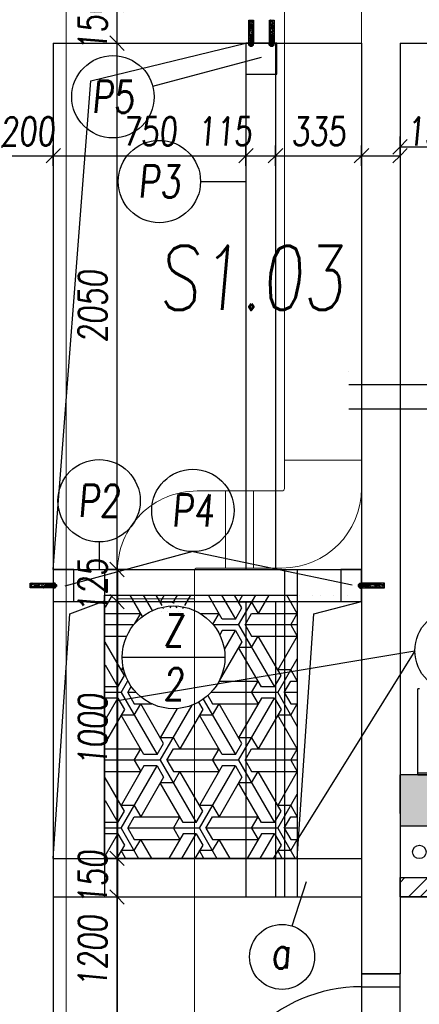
# Model space of a CAD drawing. Header units: millimetres. Extents: x 171 to 266814, y 44 to 350448.
# Tile 17 of 105: x 16277 to 17832, y 15440 to 19275. Entities that reach past the tile are written whole.
import ezdxf

# ---------------------------------------------------------------- set-up
doc = ezdxf.new("R2010")
doc.units = ezdxf.units.MM
doc.header["$LTSCALE"] = 100
for name, pattern in [('ACAD_ISO12W100', [22, 12, -3, 0.5, -3, 0.5, -3]), ('ACDINTGL', [3, 2, -1]), ('DASHED', [0.75, 0.5, -0.25]), ('ČERCHOVANÁ', [25.4, 12.7, -6.35, 0, -6.35])]:
    doc.linetypes.add(name, pattern=pattern)
doc.layers.add('DVERE', color=7, linetype='Continuous', true_color=0xf00000)
doc.layers.add('E_ŽLABY', color=40, linetype='Continuous', lineweight=15)
doc.layers.add('NAD', color=4, linetype='ACAD_ISO12W100', lineweight=13)
for name, color, linetype in [('KOTY 50', 7, 'Continuous'), ('KOTY-DVERE', 8, 'Continuous'), ('NOVA', 240, 'Continuous'), ('NOVÁ TENKÁ', 240, 'Continuous'), ('POPIS2', 2, 'Continuous'), ('SRAFA_NOVA', 10, 'Continuous'), ('TENKA', 253, 'Continuous'), ('TEXT_35', 2, 'Continuous'), ('ŠRAFA', 253, 'Continuous'), ('ŽB', 3, 'Continuous')]:
    doc.layers.add(name, color=color, linetype=linetype)
doc.styles.add('CP_ATTR', font='ROMANS.SHX')
doc.styles.add('CS-ROMANS', font='romans.shx', dxfattribs={"width": 0.75, "oblique": 5})
doc.dimstyles.new('A_KÓTA_50', dxfattribs={"dimtxt": 110, "dimasz": 2, "dimexe": 100, "dimexo": 1500, "dimgap": 40, "dimtad": 1, "dimrnd": 1, "dimdsep": 46, "dimtxsty": 'CS-ROMANS', "dimblk": 'KOT_CARA20', "dimcen": 45, "dimse1": 1, "dimse2": 1, "dimclrd": 256, "dimclre": 256, "dimclrt": 256, "dimadec": 0, "dimazin": 0, "dimtfac": 1, "dimtix": 1, "dimtmove": 2, "dimatfit": 3, "dimldrblk": 'OBLIQUE', "dimfxl": 100, "dimtolj": 1, "dimarcsym": 0})

# ---------------------------------------------------------------- blocks, each defined once
blk = doc.blocks.new('OCELOVÁ KOTVA')
for p, q in [((-9.4, 7.1), (-9.4, 0.6)), ((9.4, 0.6), (-9.4, 0.6)), ((-7, 8.6), (-8.7, 7.7)), ((8.7, 0), (-8.7, 0)), ((6.7, 8.7), (-6.7, 8.7)), ((-5, 8.7), (-4, 9)), ((-4, 8), (-5, 8.7)), ((-5, 8.7), (5, 6.9)), ((-5, 5.3), (-4, 5.6)), ((-5, 5.3), (5, 3.5)), ((-4, 4.6), (-5, 5.3)), ((-5, 1.9), (-4, 2.2)), ((-5, 1.9), (5, 0.1)), ((-4, 1.2), (-5, 1.9)), ((-4.7, 7.1), (-4.7, 0.6)), ((-4, 11.4), (-2.8, 12.5)), ((-4, 9), (-4, 11.4)), ((-4, 11.4), (4, 11.4)), ((-4, 9), (4, 7.6)), ((-4, 8), (4, 6.6)), ((-4, 5.6), (-4, 8)), ((-4, 5.6), (4, 4.2)), ((-4, 2.2), (-4, 4.6)), ((-4, 4.6), (4, 3.2)), ((-4, 2.2), (4, 0.8)), ((-4, -1.2), (-4, 1.2)), ((-4, 1.2), (4, -0.2)), ((-2.8, 12.5), (2.9, 12.5)), ((4, 11.4), (2.9, 12.5)), ((4, 7.6), (4, 11.4)), ((5, 6.9), (4, 7.6)), ((4, 6.6), (5, 6.9)), ((4, 4.2), (4, 6.6)), ((5, 3.5), (4, 4.2)), ((4, 3.2), (5, 3.5)), ((4, 0.8), (4, 3.2)), ((5, 0.1), (4, 0.8)), ((4, -0.2), (5, 0.1)), ((4.7, 7.1), (4.7, 0.6)), ((7.1, 8.6), (8.7, 7.6)), ((9.4, 7.1), (9.4, 0.6)), ((-5, -1.5), (-4, -1.2)), ((-5, -1.5), (5, -3.3)), ((-4, -2.2), (-5, -1.5)), ((-5, -4.9), (-4, -4.6)), ((-5, -4.9), (5, -6.7)), ((-4, -5.6), (-5, -4.9)), ((-5, -8.3), (-4, -8)), ((-4, -9), (-5, -8.3)), ((-5, -8.3), (5, -10.1)), ((-5, -11.7), (-4, -11.4)), ((-4, -12.4), (-5, -11.7)), ((-5, -11.7), (5, -13.5)), ((-5, -15.1), (-4, -14.8)), ((-4, -15.8), (-5, -15.1)), ((-5, -15.1), (5, -16.9)), ((-5, -18.5), (-4, -18.2)), ((-4, -19.2), (-5, -18.5)), ((-5, -18.5), (5, -20.3)), ((-5, -21.9), (-4, -21.6)), ((-4, -22.6), (-5, -21.9)), ((-5, -21.9), (5, -23.7)), ((-5, -25.3), (-4, -25)), ((-4, -26), (-5, -25.3)), ((-5, -25.3), (5, -27.1)), ((-5, -28.4), (5, -28.4)), ((-5, -28.4), (-5, -55.9)), ((-4, -1.2), (4, -2.6)), ((-4, -4.6), (-4, -2.2)), ((-4, -2.2), (4, -3.6)), ((-4, -4.6), (4, -6)), ((-4, -8), (-4, -5.6)), ((-4, -5.6), (4, -7)), ((-4, -8), (4, -9.4)), ((-4, -9), (4, -10.4)), ((-4, -11.4), (-4, -9)), ((-4, -11.4), (4, -12.8)), ((-4, -12.4), (4, -13.8)), ((-4, -14.8), (-4, -12.4)), ((-4, -14.8), (4, -16.2)), ((-4, -15.8), (4, -17.2)), ((-4, -18.2), (-4, -15.8)), ((-4, -18.2), (4, -19.6)), ((-4, -19.2), (4, -20.6)), ((-4, -21.6), (-4, -19.2)), ((-4, -21.6), (4, -23)), ((-4, -22.6), (4, -24)), ((-4, -25), (-4, -22.6)), ((-4, -25), (4, -26.4)), ((-4, -26), (4, -27.4)), ((-4, -28.4), (-4, -26)), ((4, -2.6), (4, -0.2)), ((5, -3.3), (4, -2.6)), ((4, -3.6), (5, -3.3)), ((4, -6), (4, -3.6)), ((5, -6.7), (4, -6)), ((4, -7), (5, -6.7)), ((4, -9.4), (4, -7)), ((5, -10.1), (4, -9.4)), ((4, -10.4), (5, -10.1)), ((4, -12.8), (4, -10.4)), ((5, -13.5), (4, -12.8)), ((4, -13.8), (5, -13.5)), ((4, -16.2), (4, -13.8)), ((5, -16.9), (4, -16.2)), ((4, -17.2), (5, -16.9)), ((4, -19.6), (4, -17.2)), ((5, -20.3), (4, -19.6)), ((4, -20.6), (5, -20.3)), ((4, -23), (4, -20.6)), ((5, -23.7), (4, -23)), ((4, -24), (5, -23.7)), ((4, -26.4), (4, -24)), ((5, -27.1), (4, -26.4)), ((4, -27.4), (5, -27.1)), ((4, -28.4), (4, -27.4)), ((5, -28.4), (5, -55.9)), ((-5, -56.9), (-5.5, -71.7)), ((-5.5, -71.7), (-1.5, -71.7)), ((-4, -56.9), (-5, -55.9)), ((-5, -55.9), (5, -55.9)), ((-4, -56.9), (-5, -56.9)), ((-4.5, -71.7), (-5, -86.5)), ((-4, -56.9), (4, -56.9)), ((-0.5, -70.7), (-1.5, -71.7)), ((-0.5, -70.7), (-0.5, -56.9)), ((0.5, -70.7), (0.5, -56.9)), ((0.5, -70.7), (1.5, -71.7)), ((1.5, -71.7), (5.5, -71.7)), ((4, -56.9), (5, -55.9)), ((4, -56.9), (5, -56.9)), ((4.5, -71.7), (5, -86.5)), ((5, -56.9), (5.5, -71.7)), ((-4, -87.5), (-5, -86.5)), ((-5, -86.5), (5, -86.5)), ((-4, -87.5), (4, -87.5)), ((4, -87.5), (5, -86.5))]:
    blk.add_line(p, q)
for centre, major_axis, start_param, end_param in [((-7, 4.9), (2.29, 2.29), 6.262021, 7.875146), ((-8.7, 0.6), (0.441, 0.441), 2.356194, 3.926991), ((-6.7, 8.1), (-0.441, 0.441), -0.785398, -0.248335), ((0, -3.3), (8.08, 8.08), 0.363291, 1.207505), ((7, 4.9), (-2.29, 2.29), 4.691224, 6.30435), ((6.7, 8.1), (0.441, 0.441), 0.237575, 0.785398), ((6.8, 8.1), (-0.441, 0.441), -1.030377, -0.785398), ((8.7, 0.6), (0.441, 0.441), 3.926991, 5.497787)]:
    blk.add_ellipse(centre, major_axis=major_axis, ratio=1, start_param=start_param, end_param=end_param)
blk = doc.blocks.new('CHEMICKÁ KOTVA ŠROUB')
h = blk.add_hatch()
h.set_pattern_fill('AR-CONC', color=9, style=0)
h.set_pattern_definition([(50, (98541.3084, -65870.697), (7.17260183, -0.62752135), [0.75, -8.25]), (355, (98541.3084, -65870.697), (-1.38751334, 7.52192134), [0.6, -6.6]), (100.4514, (98541.906, -65870.7494), (5.7850938, 6.89439542), [0.6374019, -7.0114211]), (46.1842, (98541.308, -65868.697), (10.6724105, -1.65519014), [1.125, -12.375]), (96.6356, (98542.198, -65868.835), (9.3466271, 9.7411787), [0.9561029, -10.51713]), (351.1842, (98541.308, -65868.697), (9.3466195, 9.741186), [0.9, -9.9]), (21, (98542.3084, -65869.197), (5.96907052, -4.0261889), [0.75, -8.25]), (326, (98542.3084, -65869.197), (2.4331533, 7.25150045), [0.6, -6.6]), (71.4514, (98542.806, -65869.5326), (8.4022263, 3.22530497), [0.6374019, -7.0114211]), (37.5, (98541.3084, -65870.697), (0.121598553, 3.32893854), [0, -6.52, 0, -6.7, 0, -6.625]), (7.5, (98541.3084, -65870.697), (2.63069537, 3.94411712), [0, -3.82, 0, -6.37, 0, -2.525]), (327.5, (98539.0784, -65870.697), (5.33822436, -0.22554872), [0, -2.5, 0, -7.8, 0, -10.35]), (317.5, (98538.0784, -65870.697), (5.8318617, 1.00104982), [0, -3.25, 0, -5.18, 0, -7.35])])
h.paths.add_polyline_path([(-9, -10), (9, -10), (9, -99.4), (-9, -99.4)])
at = {"color": 9}
blk.add_lwpolyline([(-9, -10), (9, -10), (9, -99.4), (-9, -99.4)], close=True, dxfattribs=at)
at = {"layer": 'TENKA', "color": 0}
blk.add_blockref('OCELOVÁ KOTVA', (0, -10), dxfattribs=at)
blk = doc.blocks.new('ev výtah')
at = {"layer": 'NOVÁ TENKÁ'}
for p, q in [((29915.4, 10892.4), (29915.4, 13392.4)), ((30010.4, 10892.4), (30010.4, 13392.4)), ((30060.4, 13392.4), (30060.4, 13392.4)), ((28490.4, 13192.4), (28490.4, 13192.4)), ((28490.4, 13123.4), (28490.4, 12928.4)), ((28490.4, 13123.4), (28498.4, 13123.4)), ((28498.4, 13123.4), (28498.4, 13039.4)), ((28498.4, 13123.4), (28825.4, 13123.4)), ((28498.4, 13123.4), (28498.4, 12983.4)), ((28825.4, 13117.4), (28825.4, 13123.4))]:
    blk.add_line(p, q, dxfattribs=at)
blk = doc.blocks.new('KOT_CARA20')
for p, q in [((0, 20), (0, -20)), ((0, 0), (-14.1, -14.1)), ((0, 0), (14.1, 14.1))]:
    blk.add_line(p, q)
blk = doc.blocks.new('*D132')
at = {"layer": 'Defpoints', "color": 0, "transparency": 16777216}
for p in [(16207.6, 15562.3), (16407.6, 15374.9), (16407.6, 15121.6)]:
    blk.add_point(p, dxfattribs=at)
at = {"layer": 'KOTY 50', "lineweight": -2, "ltscale": 5, "transparency": 16777216}
blk.add_line((16209.6, 15121.6), (16405.6, 15121.6), dxfattribs=at)
at = {"layer": 'KOTY 50', "lineweight": -2, "transparency": 16777216, "xscale": 2, "yscale": 2, "zscale": 2, "rotation": 180}
blk.add_blockref('KOT_CARA20', (16207.6, 15121.6), dxfattribs=at)
at = {"layer": 'KOTY 50', "lineweight": -2, "transparency": 16777216, "xscale": 2, "yscale": 2, "zscale": 2}
blk.add_blockref('KOT_CARA20', (16407.6, 15121.6), dxfattribs=at)
at = {"layer": 'KOTY 50', "transparency": 16777216, "insert": (16064.4, 15216.6), "char_height": 110, "attachment_point": 5, "style": 'CS-ROMANS'}
blk.add_mtext('\\A1;200', dxfattribs=at)
blk = doc.blocks.new('_OBLIQUE')
at = {"color": 0, "linetype": 'ByBlock', "ltscale": 15}
blk.add_line((-0.5, -0.5), (0.5, 0.5), dxfattribs=at)
blk = doc.blocks.new('*D154')
at = {"layer": 'Defpoints', "color": 0, "transparency": 16777216}
for p in [(16207.6, 18988.9), (16407.6, 19003.6), (16407.6, 18744.7)]:
    blk.add_point(p, dxfattribs=at)
at = {"layer": 'KOTY 50', "lineweight": -2, "ltscale": 5, "transparency": 16777216}
for p, q in [((16205.6, 18744.7), (16203.6, 18744.7)), ((16207.6, 18744.7), (16407.6, 18744.7)), ((16409.6, 18744.7), (16411.6, 18744.7))]:
    blk.add_line(p, q, dxfattribs=at)
at = {"layer": 'KOTY 50', "lineweight": -2, "transparency": 16777216, "xscale": 2, "yscale": 2, "zscale": 2}
blk.add_blockref('KOT_CARA20', (16207.6, 18744.7), dxfattribs=at)
at = {"layer": 'KOTY 50', "lineweight": -2, "transparency": 16777216, "xscale": 2, "yscale": 2, "zscale": 2, "rotation": 180}
blk.add_blockref('KOT_CARA20', (16407.6, 18744.7), dxfattribs=at)
at = {"layer": 'KOTY 50', "transparency": 16777216, "insert": (16307.6, 18839.7), "char_height": 110, "attachment_point": 5, "style": 'CS-ROMANS'}
blk.add_mtext('\\A1;200', dxfattribs=at)
blk = doc.blocks.new('*D155')
at = {"layer": 'Defpoints', "color": 0, "transparency": 16777216}
for p in [(16407.6, 19003.6), (17157.6, 18744.7), (17157.6, 18663.4)]:
    blk.add_point(p, dxfattribs=at)
at = {"layer": 'KOTY 50', "lineweight": -2, "ltscale": 5, "transparency": 16777216}
blk.add_line((16409.6, 18744.7), (17155.6, 18744.7), dxfattribs=at)
at = {"layer": 'KOTY 50', "lineweight": -2, "transparency": 16777216, "xscale": 2, "yscale": 2, "zscale": 2, "rotation": 180}
blk.add_blockref('KOT_CARA20', (16407.6, 18744.7), dxfattribs=at)
at = {"layer": 'KOTY 50', "lineweight": -2, "transparency": 16777216, "xscale": 2, "yscale": 2, "zscale": 2}
blk.add_blockref('KOT_CARA20', (17157.6, 18744.7), dxfattribs=at)
at = {"layer": 'KOTY 50', "transparency": 16777216, "insert": (16782.6, 18839.7), "char_height": 110, "attachment_point": 5, "style": 'CS-ROMANS'}
blk.add_mtext('\\A1;750', dxfattribs=at)
blk = doc.blocks.new('*D156')
at = {"layer": 'Defpoints', "color": 0, "transparency": 16777216}
for p in [(17272.6, 18744.7), (17157.6, 18663.4), (17272.6, 18663.4)]:
    blk.add_point(p, dxfattribs=at)
at = {"layer": 'KOTY 50', "lineweight": -2, "ltscale": 5, "transparency": 16777216}
blk.add_line((17159.6, 18744.7), (17270.6, 18744.7), dxfattribs=at)
at = {"layer": 'KOTY 50', "lineweight": -2, "transparency": 16777216, "xscale": 2, "yscale": 2, "zscale": 2, "rotation": 180}
blk.add_blockref('KOT_CARA20', (17157.6, 18744.7), dxfattribs=at)
at = {"layer": 'KOTY 50', "lineweight": -2, "transparency": 16777216, "xscale": 2, "yscale": 2, "zscale": 2}
blk.add_blockref('KOT_CARA20', (17272.6, 18744.7), dxfattribs=at)
at = {"layer": 'KOTY 50', "transparency": 16777216, "insert": (17073.9, 18839.7), "char_height": 110, "attachment_point": 5, "style": 'CS-ROMANS'}
blk.add_mtext('\\A1;115', dxfattribs=at)
blk = doc.blocks.new('*D157')
at = {"layer": 'Defpoints', "color": 0, "transparency": 16777216}
for p in [(17607.6, 18744.7), (17272.6, 18663.4), (17607.6, 18663.4)]:
    blk.add_point(p, dxfattribs=at)
at = {"layer": 'KOTY 50', "lineweight": -2, "ltscale": 5, "transparency": 16777216}
blk.add_line((17274.6, 18744.7), (17605.6, 18744.7), dxfattribs=at)
at = {"layer": 'KOTY 50', "lineweight": -2, "transparency": 16777216, "xscale": 2, "yscale": 2, "zscale": 2, "rotation": 180}
blk.add_blockref('KOT_CARA20', (17272.6, 18744.7), dxfattribs=at)
at = {"layer": 'KOTY 50', "lineweight": -2, "transparency": 16777216, "xscale": 2, "yscale": 2, "zscale": 2}
blk.add_blockref('KOT_CARA20', (17607.6, 18744.7), dxfattribs=at)
at = {"layer": 'KOTY 50', "transparency": 16777216, "insert": (17440.1, 18839.7), "char_height": 110, "attachment_point": 5, "style": 'CS-ROMANS'}
blk.add_mtext('\\A1;335', dxfattribs=at)
blk = doc.blocks.new('*D158')
at = {"layer": 'Defpoints', "color": 0, "transparency": 16777216}
for p in [(17757.6, 18744.7), (17607.6, 18663.4), (17757.6, 18649)]:
    blk.add_point(p, dxfattribs=at)
at = {"layer": 'KOTY 50', "lineweight": -2, "ltscale": 5, "transparency": 16777216}
blk.add_line((17609.6, 18744.7), (17755.6, 18744.7), dxfattribs=at)
at = {"layer": 'KOTY 50', "lineweight": -2, "transparency": 16777216, "xscale": 2, "yscale": 2, "zscale": 2, "rotation": 180}
blk.add_blockref('KOT_CARA20', (17607.6, 18744.7), dxfattribs=at)
at = {"layer": 'KOTY 50', "lineweight": -2, "transparency": 16777216, "xscale": 2, "yscale": 2, "zscale": 2}
blk.add_blockref('KOT_CARA20', (17757.6, 18744.7), dxfattribs=at)
at = {"layer": 'KOTY 50', "transparency": 16777216, "insert": (17887.8, 18839.7), "char_height": 110, "attachment_point": 5, "style": 'CS-ROMANS'}
blk.add_mtext('\\A1;150', dxfattribs=at)
blk = doc.blocks.new('*D159')
at = {"layer": 'Defpoints', "color": 0, "transparency": 16777216}
for p in [(20000.1, 18779.2), (20000.1, 18697.9), (17757.6, 18649)]:
    blk.add_point(p, dxfattribs=at)
at = {"layer": 'KOTY 50', "lineweight": -2, "ltscale": 5, "transparency": 16777216}
blk.add_line((17759.6, 18779.2), (19998.1, 18779.2), dxfattribs=at)
at = {"layer": 'KOTY 50', "lineweight": -2, "transparency": 16777216, "xscale": 2, "yscale": 2, "zscale": 2, "rotation": 180}
blk.add_blockref('KOT_CARA20', (17757.6, 18779.2), dxfattribs=at)
at = {"layer": 'KOTY 50', "lineweight": -2, "transparency": 16777216, "xscale": 2, "yscale": 2, "zscale": 2}
blk.add_blockref('KOT_CARA20', (20000.1, 18779.2), dxfattribs=at)
at = {"layer": 'KOTY 50', "transparency": 16777216, "insert": (18878.8, 18874.2), "char_height": 110, "attachment_point": 5, "style": 'CS-ROMANS'}
blk.add_mtext('\\A1;2243', dxfattribs=at)
blk = doc.blocks.new('*D301')
at = {"layer": 'Defpoints', "color": 0, "transparency": 16777216}
for p in [(16656, 15857.9), (16786.5, 15857.9), (16768.3, 14657.9)]:
    blk.add_point(p, dxfattribs=at)
at = {"layer": 'KOTY 50', "lineweight": -2, "ltscale": 5, "transparency": 16777216}
blk.add_line((16656, 14659.9), (16656, 15855.9), dxfattribs=at)
at = {"layer": 'KOTY 50', "lineweight": -2, "transparency": 16777216, "xscale": 2, "yscale": 2, "zscale": 2}
for p, rotation in [((16656, 15857.9), 90), ((16656, 14657.9), 270)]:
    blk.add_blockref('KOT_CARA20', p, dxfattribs=dict(at, rotation=rotation))
at = {"layer": 'KOTY 50', "transparency": 16777216, "insert": (16561, 15645.5), "char_height": 110, "attachment_point": 5, "rotation": 90, "style": 'CS-ROMANS'}
blk.add_mtext('\\A1;1200', dxfattribs=at)
blk = doc.blocks.new('*D302')
at = {"layer": 'Defpoints', "color": 0, "transparency": 16777216}
for p in [(16656, 16007.9), (16807.6, 16007.9), (16786.5, 15857.9)]:
    blk.add_point(p, dxfattribs=at)
at = {"layer": 'KOTY 50', "lineweight": -2, "ltscale": 5, "transparency": 16777216}
for p, q in [((16656, 16009.9), (16656, 16011.9)), ((16656, 15857.9), (16656, 16007.9)), ((16656, 15855.9), (16656, 15853.9))]:
    blk.add_line(p, q, dxfattribs=at)
at = {"layer": 'KOTY 50', "lineweight": -2, "transparency": 16777216, "xscale": 2, "yscale": 2, "zscale": 2}
for p, rotation in [((16656, 16007.9), 270), ((16656, 15857.9), 90)]:
    blk.add_blockref('KOT_CARA20', p, dxfattribs=dict(at, rotation=rotation))
at = {"layer": 'KOTY 50', "transparency": 16777216, "insert": (16561, 15932.9), "char_height": 110, "attachment_point": 5, "rotation": 90, "style": 'CS-ROMANS'}
blk.add_mtext('\\A1;150', dxfattribs=at)
blk = doc.blocks.new('*D303')
at = {"layer": 'Defpoints', "color": 0, "transparency": 16777216}
for p in [(16656, 17007.9), (16797.3, 17007.9), (16807.6, 16007.9)]:
    blk.add_point(p, dxfattribs=at)
at = {"layer": 'KOTY 50', "lineweight": -2, "ltscale": 5, "transparency": 16777216}
blk.add_line((16656, 16009.9), (16656, 17005.9), dxfattribs=at)
at = {"layer": 'KOTY 50', "lineweight": -2, "transparency": 16777216, "xscale": 2, "yscale": 2, "zscale": 2}
for p, rotation in [((16656, 17007.9), 90), ((16656, 16007.9), 270)]:
    blk.add_blockref('KOT_CARA20', p, dxfattribs=dict(at, rotation=rotation))
at = {"layer": 'KOTY 50', "transparency": 16777216, "insert": (16561, 16507.9), "char_height": 110, "attachment_point": 5, "rotation": 90, "style": 'CS-ROMANS'}
blk.add_mtext('\\A1;1000', dxfattribs=at)
blk = doc.blocks.new('*D304')
at = {"layer": 'Defpoints', "color": 0, "transparency": 16777216}
for p in [(16656, 17132.9), (16793.1, 17132.9), (16797.3, 17007.9)]:
    blk.add_point(p, dxfattribs=at)
at = {"layer": 'KOTY 50', "lineweight": -2, "ltscale": 5, "transparency": 16777216}
for p, q in [((16656, 17134.9), (16656, 17136.9)), ((16656, 17007.9), (16656, 17132.9)), ((16656, 17005.9), (16656, 17003.9))]:
    blk.add_line(p, q, dxfattribs=at)
at = {"layer": 'KOTY 50', "lineweight": -2, "transparency": 16777216, "xscale": 2, "yscale": 2, "zscale": 2}
for p, rotation in [((16656, 17132.9), 270), ((16656, 17007.9), 90)]:
    blk.add_blockref('KOT_CARA20', p, dxfattribs=dict(at, rotation=rotation))
at = {"layer": 'KOTY 50', "transparency": 16777216, "insert": (16561, 17070.4), "char_height": 110, "attachment_point": 5, "rotation": 90, "style": 'CS-ROMANS'}
blk.add_mtext('\\A1;125', dxfattribs=at)
blk = doc.blocks.new('*D305')
at = {"layer": 'Defpoints', "color": 0, "transparency": 16777216}
for p in [(16656, 19182.9), (16752.9, 19182.9), (16793.1, 17132.9)]:
    blk.add_point(p, dxfattribs=at)
at = {"layer": 'KOTY 50', "lineweight": -2, "ltscale": 5, "transparency": 16777216}
blk.add_line((16656, 17134.9), (16656, 19180.9), dxfattribs=at)
at = {"layer": 'KOTY 50', "lineweight": -2, "transparency": 16777216, "xscale": 2, "yscale": 2, "zscale": 2}
for p, rotation in [((16656, 19182.9), 90), ((16656, 17132.9), 270)]:
    blk.add_blockref('KOT_CARA20', p, dxfattribs=dict(at, rotation=rotation))
at = {"layer": 'KOTY 50', "transparency": 16777216, "insert": (16561, 18157.9), "char_height": 110, "attachment_point": 5, "rotation": 90, "style": 'CS-ROMANS'}
blk.add_mtext('\\A1;2050', dxfattribs=at)
blk = doc.blocks.new('*D306')
at = {"layer": 'Defpoints', "color": 0, "transparency": 16777216}
for p in [(16656, 19332.9), (16759.5, 19332.9), (16752.9, 19182.9)]:
    blk.add_point(p, dxfattribs=at)
at = {"layer": 'KOTY 50', "lineweight": -2, "ltscale": 5, "transparency": 16777216}
for p, q in [((16656, 19334.9), (16656, 19336.9)), ((16656, 19182.9), (16656, 19332.9)), ((16656, 19180.9), (16656, 19178.9))]:
    blk.add_line(p, q, dxfattribs=at)
at = {"layer": 'KOTY 50', "lineweight": -2, "transparency": 16777216, "xscale": 2, "yscale": 2, "zscale": 2}
for p, rotation in [((16656, 19332.9), 270), ((16656, 19182.9), 90)]:
    blk.add_blockref('KOT_CARA20', p, dxfattribs=dict(at, rotation=rotation))
at = {"layer": 'KOTY 50', "transparency": 16777216, "insert": (16561, 19257.9), "char_height": 110, "attachment_point": 5, "rotation": 90, "style": 'CS-ROMANS'}
blk.add_mtext('\\A1;150', dxfattribs=at)
blk = doc.blocks.new('*D318')
at = {"layer": 'Defpoints', "color": 0, "transparency": 16777216}
for p in [(17757.6, 15557.9), (18319.7, 15557.9), (17607.6, 14857.9)]:
    blk.add_point(p, dxfattribs=at)
at = {"layer": 'KOTY 50', "lineweight": -2, "ltscale": 5, "transparency": 16777216}
blk.add_line((18319.7, 14859.9), (18319.7, 15555.9), dxfattribs=at)
at = {"layer": 'KOTY 50', "lineweight": -2, "transparency": 16777216, "xscale": 2, "yscale": 2, "zscale": 2}
for p, rotation in [((18319.7, 15557.9), 90), ((18319.7, 14857.9), 270)]:
    blk.add_blockref('KOT_CARA20', p, dxfattribs=dict(at, rotation=rotation))
at = {"layer": 'KOTY 50', "transparency": 16777216, "char_height": 110, "attachment_point": 5, "rotation": 90, "style": 'CS-ROMANS'}
for s, insert in [('\\A1;2200', (18414.7, 15207.9)), ('\\A1;700', (18224.7, 15207.9))]:
    blk.add_mtext(s, dxfattribs=dict(at, insert=insert))
blk = doc.blocks.new('*D319')
at = {"layer": 'Defpoints', "color": 0, "transparency": 16777216}
for p in [(18082.6, 16182.9), (18319.7, 16182.9), (17757.6, 15557.9)]:
    blk.add_point(p, dxfattribs=at)
at = {"layer": 'KOTY 50', "lineweight": -2, "ltscale": 5, "transparency": 16777216}
blk.add_line((18319.7, 15559.9), (18319.7, 16180.9), dxfattribs=at)
at = {"layer": 'KOTY 50', "lineweight": -2, "transparency": 16777216, "xscale": 2, "yscale": 2, "zscale": 2}
for p, rotation in [((18319.7, 16182.9), 90), ((18319.7, 15557.9), 270)]:
    blk.add_blockref('KOT_CARA20', p, dxfattribs=dict(at, rotation=rotation))
at = {"layer": 'KOTY 50', "transparency": 16777216, "insert": (18224.7, 15870.4), "char_height": 110, "attachment_point": 5, "rotation": 90, "style": 'CS-ROMANS'}
blk.add_mtext('\\A1;625', dxfattribs=at)
blk = doc.blocks.new('*U445')
for p, q in [((120, 160), (120, 270)), ((120, 270), (420, 270)), ((420, 270), (420, 160)), ((0, -150), (0, 150)), ((0, 150), (110, 150)), ((110, -150), (0, -150))]:
    blk.add_line(p, q)
for radius in [310, 10]:
    blk.add_arc((110, 160), radius, 270, 0)
at = {"style": 'CP_ATTR', "flags": 9}
for tag in ['NAME', 'PRODUCER', 'PRODUCT-TYPE', 'ARTICLE', 'FLOW', 'NUMBER', 'SYSTEM', 'FORM', 'SIZE', 'OTHER']:
    blk.add_attdef(tag, (0, 0), '', height=0.0001, dxfattribs=at)
blk = doc.blocks.new('*U446')
for p, q in [((120, 160), (120, 270)), ((120, 270), (420, 270)), ((420, 270), (420, 160)), ((0, -150), (0, 150)), ((0, 150), (110, 150)), ((110, -150), (0, -150))]:
    blk.add_line(p, q)
for radius in [310, 10]:
    blk.add_arc((110, 160), radius, 270, 0)
at = {"style": 'CP_ATTR', "flags": 9}
for tag in ['NAME', 'PRODUCER', 'PRODUCT-TYPE', 'ARTICLE', 'FLOW', 'NUMBER', 'SYSTEM', 'FORM', 'SIZE', 'OTHER']:
    blk.add_attdef(tag, (0, 0), '', height=0.0001, dxfattribs=at)
blk = doc.blocks.new('*U449')
for p, q in [((0, 150), (3906.1, 150)), ((3906.1, 150), (3906.1, -150)), ((3906.1, -150), (0, -150))]:
    blk.add_line(p, q)
at = {"style": 'CP_ATTR', "flags": 9}
for tag in ['NAME', 'PRODUCER', 'PRODUCT-TYPE', 'ARTICLE', 'FLOW', 'NUMBER', 'SYSTEM', 'FORM', 'SIZE', 'OTHER']:
    blk.add_attdef(tag, (0, 0), '', height=0.0001, dxfattribs=at)
blk = doc.blocks.new('*U450')
for p, q in [((0, -150), (0, 150)), ((0, 150), (110, 150)), ((110, 150), (110, -150)), ((110, -150), (0, -150))]:
    blk.add_line(p, q)
at = {"style": 'CP_ATTR', "flags": 9}
for tag in ['NAME', 'PRODUCER', 'PRODUCT-TYPE', 'ARTICLE', 'FLOW', 'NUMBER', 'SYSTEM', 'FORM', 'SIZE', 'OTHER']:
    blk.add_attdef(tag, (0, 0), '', height=0.0001, dxfattribs=at)
blk = doc.blocks.new('*U452')
for p, q in [((0, -150), (0, 150)), ((0, 150), (2561, 150)), ((2561, 150), (2561, -150)), ((2561, -150), (0, -150))]:
    blk.add_line(p, q)
at = {"style": 'CP_ATTR', "flags": 9}
for tag in ['NAME', 'PRODUCER', 'PRODUCT-TYPE', 'ARTICLE', 'FLOW', 'NUMBER', 'SYSTEM', 'FORM', 'SIZE', 'OTHER']:
    blk.add_attdef(tag, (0, 0), '', height=0.0001, dxfattribs=at)

msp = doc.modelspace()

# ---------------------------------------------------------------- hatches: boundary and pattern name
at = {"layer": 'SRAFA_NOVA'}
h = msp.add_hatch(color=253, dxfattribs=at)
h.dxf.hatch_style = 1
h.paths.add_polyline_path([(19857.606, 16332.869), (17757.606, 16332.869), (17757.606, 16132.91), (19857.606, 16132.91)])
at = {"layer": 'ŠRAFA'}
h = msp.add_hatch(dxfattribs=at)
h.set_pattern_fill('ESCHER', color=253, scale=10)
h.set_pattern_definition([(60, (-294224.35, -112688.84), (-304.8, -7e-08), [279.4, -25.4]), (180, (-294224.35, -112688.84), (152.4, -263.96454), [279.4, -25.4]), (-60, (-294224.35, -112688.84), (304.8, -7e-08), [279.4, -25.4]), (60, (-294198.95, -112688.84), (-304.8, -7e-08), [50.8, -254]), (-60, (-294198.95, -112688.84), (304.8, -7e-08), [50.8, -254]), (60, (-294237.05, -112666.85), (-304.8, -7e-08), [50.8, -254]), (180, (-294237.05, -112666.85), (152.4, -263.96454), [50.8, -254]), (-60, (-294237.05, -112710.84), (304.8, -7e-08), [50.8, -254]), (180, (-294237.05, -112710.84), (152.4, -263.96454), [50.8, -254]), (60, (-294325.95, -112688.84), (-304.8, -7e-08), [50.8, -254]), (-60, (-294325.95, -112688.84), (304.8, -7e-08), [50.8, -254]), (60, (-294173.55, -112776.83), (-304.8, -7e-08), [50.8, -254]), (180, (-294173.55, -112776.83), (152.4, -263.96454), [50.8, -254]), (-60, (-294173.55, -112600.86), (304.8, -7e-08), [50.8, -254]), (180, (-294173.55, -112600.86), (152.4, -263.96454), [50.8, -254]), (0, (-294173.55, -112644.85), (-152.4, 263.96454), [177.8, -127]), (0, (-294173.55, -112732.84), (-152.4, 263.96454), [177.8, -127]), (120, (-294211.65, -112622.85), (-304.8, 7e-08), [177.8, -127]), (120, (-294287.85, -112666.85), (-304.8, 7e-08), [177.8, -127]), (-120, (-294287.85, -112710.84), (152.4, -263.96454), [177.8, -127]), (-120, (-294211.65, -112754.83), (152.4, -263.96454), [177.8, -127])])
edge = h.paths.add_edge_path(flags=16)
edge.add_arc((16870.922, 16784.13), 6.872, 0, 360)
edge = h.paths.add_edge_path(flags=16)
edge.add_arc((16870.922, 16784.13), 200, 66.382731, 111.240647)
edge.add_arc((16873.293, 16898.432), 103.92, 41.564172, 136.059206, ccw=False)
edge = h.paths.add_edge_path()
edge.add_arc((16875.87, 16791.06), 200, 0, 360)
h.paths.add_polyline_path([(17357.556, 16007.912), (17357.556, 17032.91), (17607.556, 17032.91), (17607.556, 17032.912), (16609.532, 17033.2), (16609.532, 16008.2)])
at = {"layer": 'ŠRAFA', "ltscale": 300}
h = msp.add_hatch(dxfattribs=at)
h.set_pattern_fill('ANSI32', color=253, scale=10)
h.set_pattern_definition([(45, (-195303.44, -167197.35), (-67.35192, 67.35192), []), (45, (-195258.54, -167197.35), (-67.35192, 67.35192), [])])
h.paths.add_polyline_path([(18082.556, 16132.91), (18007.556, 16132.91), (18007.556, 15932.91), (17757.557, 15932.91), (17757.557, 15857.91), (18082.556, 15857.91)])

# ---------------------------------------------------------------- linework, layer by layer
at = {"layer": 'DVERE', "color": 253}
msp.add_line((17607.556, 15557.91), (17757.556, 15557.91), dxfattribs=at)
msp.add_line((17607.556, 15557.91), (17757.556, 15557.91), dxfattribs=at)
for points in [[(17607.556, 15557.91), (17757.557, 15557.91)], [(17607.556, 15507.91), (17757.557, 15507.91)]]:
    msp.add_lwpolyline(points, dxfattribs=at)
msp.add_lwpolyline([(17607.557, 14857.908), (17757.557, 14857.908), (17757.556, 15557.91), (17607.556, 15557.91)], close=True, dxfattribs=at)
msp.add_arc((17607.557, 14907.908), 600, 90, 180, dxfattribs=at)
at = {"layer": 'KOTY-DVERE', "color": 253}
for p, q in [((16794.591, 19015.665), (17217.725, 19128.946)), ((16980.875, 18644.283), (17157.556, 18644.283)), ((16585.816, 17240.607), (16585.816, 17132.91)), ((16951.061, 17202.877), (16452.256, 17067.599)), ((16951.061, 17202.877), (17570.742, 17073.836)), ((16675.87, 16791.06), (17075.87, 16791.06))]:
    msp.add_line(p, q, dxfattribs=at)
at = {"layer": 'KOTY-DVERE', "color": 253, "ltscale": 5}
for p, q in [((16657.553, 16623.358), (17815.484, 16816.988)), ((17815.484, 16816.988), (17357.558, 16079.948)), ((17337.29, 15744.76), (17393.343, 15917.842))]:
    msp.add_line(p, q, dxfattribs=at)
at = {"layer": 'KOTY-DVERE', "color": 253}
for centre, radius in [((16639.733, 18974.206), 160.312), ((16820.562, 18644.283), 160.312), ((16585.816, 17400.919), 160.312), ((16951.061, 17363.189), 160.312), ((16875.87, 16791.06), 200), ((17975.797, 16816.988), 160.312), ((17298.298, 15624.36), 126.556)]:
    msp.add_circle(centre, radius, dxfattribs=at)
at = {"layer": 'NAD', "color": 253, "ltscale": 20}
msp.add_lwpolyline([(16457.556, 10257.91), (16457.556, 28257.91)], dxfattribs=at)
at = {"layer": 'NOVA', "color": 253}
for p, q in [((16607.553, 17032.911), (17357.558, 17032.911)), ((19857.556, 16332.89), (17757.556, 16332.89)), ((19857.556, 16132.91), (17757.556, 16132.911))]:
    msp.add_line(p, q, dxfattribs=at)
for points in [[(17757.556, 15857.91), (18082.556, 15857.91), (18082.556, 16132.91)], [(17757.557, 15857.91), (17757.557, 15932.91), (18007.556, 15932.91), (18007.556, 16132.91)], [(18082.556, 16132.91), (18082.556, 15857.91), (17757.557, 15857.91)], [(16407.556, 16007.91), (17607.556, 16007.91)], [(16407.556, 15857.91), (17607.556, 15857.91)]]:
    msp.add_lwpolyline(points, dxfattribs=at)
at = {"layer": 'NOVÁ TENKÁ', "color": 253, "ltscale": 5}
msp.add_lwpolyline([(16607.553, 17032.911), (17357.558, 17032.911), (17357.558, 16007.91), (16607.553, 16007.91)], close=True, dxfattribs=at)
at = {"layer": 'TENKA', "color": 253, "linetype": 'ČERCHOVANÁ', "ltscale": 5}
for p, q in [((17157.556, 19182.911), (17157.556, 17132.911)), ((17272.556, 19182.911), (17272.556, 17132.911)), ((16407.556, 17132.911), (17607.556, 17132.911)), ((16407.556, 17007.911), (17607.556, 17007.911)), ((17157.556, 17007.911), (17157.556, 15857.911)), ((17272.556, 17007.911), (17272.556, 15857.911))]:
    msp.add_line(p, q, dxfattribs=at)
at = {"layer": 'TENKA', "color": 253, "linetype": 'DASHED', "ltscale": 100}
for p, q in [((16607.553, 17132.911), (16607.553, 15857.911)), ((16657.553, 17132.911), (16657.553, 15857.911)), ((17307.558, 17132.911), (17307.558, 15857.911)), ((17357.558, 17132.911), (17357.558, 15857.911))]:
    msp.add_line(p, q, dxfattribs=at)
at = {"layer": 'TENKA', "color": 253}
for p, q in [((17357.556, 17032.911), (17357.558, 16007.91)), ((16472.045, 16960.582), (16607.553, 17010.673)), ((17422.047, 16960.584), (17607.556, 17007.91)), ((16407.556, 16007.91), (16472.045, 16960.582)), ((17357.558, 16007.912), (17422.047, 16960.584))]:
    msp.add_line(p, q, dxfattribs=at)
for points in [[(16407.556, 17132.91), (16553.655, 19037.02), (17157.549, 19182.91)], [(16407.556, 16007.91), (17607.556, 16007.91)]]:
    msp.add_lwpolyline(points, dxfattribs=at)
at = {"layer": 'TENKA', "color": 253, "linetype": 'ACDINTGL', "ltscale": 20}
for points in [[(17157.556, 19062.911), (17278.056, 19062.911), (17278.056, 19182.911), (17157.556, 19182.911)], [(16487.556, 17007.911), (16487.556, 17132.911), (16407.556, 17132.911), (16407.556, 17007.911)], [(17607.556, 17007.912), (17607.556, 17132.912), (17527.556, 17132.912), (17527.556, 17007.912)]]:
    msp.add_lwpolyline(points, close=True, dxfattribs=at)
at = {"layer": 'TENKA', "color": 253}
msp.add_circle((17832.538, 16032.91), 26, dxfattribs=at)
at = {"layer": 'ŽB', "color": 253}
for p, q in [((16407.556, 19182.91), (16407.556, 14257.91)), ((16407.556, 19182.91), (17607.556, 19182.91)), ((16407.556, 19182.91), (16407.556, 15857.91)), ((16407.556, 19182.91), (17607.556, 19182.91)), ((17607.556, 19182.91), (17607.556, 15557.91)), ((17757.556, 19182.91), (19857.556, 19182.91)), ((17757.556, 19182.91), (17757.556, 15557.91)), ((17757.556, 19182.91), (19857.556, 19182.91)), ((16407.556, 15857.91), (16407.556, 14657.91))]:
    msp.add_line(p, q, dxfattribs=at)
at = {"layer": 'ŽB', "color": 253, "ltscale": 5}
msp.add_line((17757.556, 16182.869), (17757.556, 16332.869), dxfattribs=at)

# ---------------------------------------------------------------- block references
at = {"layer": 'E_ŽLABY'}
for name, p, rotation in [('*U449', (17457.556, 21464.998), 270), ('*U450', (17187.556, 17288.915), 180), ('*U452', (16807.553, 17018.915), 270)]:
    msp.add_blockref(name, p, dxfattribs=dict(at, rotation=rotation))
at = {"layer": 'E_ŽLABY', "zscale": 110}
msp.add_blockref('*U445', (17187.556, 17288.915), dxfattribs=at)
at = {"layer": 'E_ŽLABY', "xscale": -1, "zscale": 110, "rotation": 270}
msp.add_blockref('*U446', (16807.553, 17018.915), dxfattribs=at)
at = {"layer": 'TENKA', "color": 253}
for p, rotation in [((17177.832, 19172.909), 180), ((17257.832, 19172.909), 180), ((16417.556, 17070.435), 270)]:
    msp.add_blockref('CHEMICKÁ KOTVA ŠROUB', p, dxfattribs=dict(at, rotation=rotation))
at = {"layer": 'TENKA', "color": 253, "xscale": -1, "rotation": 89.9999999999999}
msp.add_blockref('CHEMICKÁ KOTVA ŠROUB', (17597.556, 17070.436), dxfattribs=at)
at = {"layer": 'TEXT_35', "color": 253, "rotation": 90}
msp.add_blockref('ev výtah', (30949.963, -12157.529), dxfattribs=at)

# ---------------------------------------------------------------- texts
at = {"layer": 'KOTY-DVERE', "color": 253, "char_height": 125, "attachment_point": 5, "style": 'CS-ROMANS'}
for s, insert in [('P5', (16639.733, 18974.206)), ('P3', (16820.562, 18644.283)), ('P2', (16585.816, 17400.919)), ('P4', (16951.061, 17363.189)), ('Z\\P2', (16875.87, 16791.06)), ('a', (17293.096, 15641.26))]:
    msp.add_mtext_dynamic_manual_height_columns(s, width=141.62944, gutter_width=12.5, heights=[0], dxfattribs=dict(at, insert=insert))
at = {"layer": 'POPIS2', "color": 253, "ltscale": 15, "style": 'CS-ROMANS', "oblique": 5, "width": 0.75}
msp.add_text('S1.03', height=250, dxfattribs=at).set_placement((16816.084, 18143.961))

# ---------------------------------------------------------------- dimensions: what is measured, and where the dimension line sits
at = {"layer": 'KOTY 50', "color": 253, "ltscale": 5}
for base, p1, p2, picture, middle in [((16655.994, 19332.91), (16752.88, 19182.91), (16759.505, 19332.91), '*D306', (16560.994, 19257.91)), ((16655.994, 19182.91), (16793.126, 17132.911), (16752.88, 19182.91), '*D305', (16560.994, 18157.911)), ((16655.994, 17132.911), (16797.255, 17007.911), (16793.126, 17132.911), '*D304', (16560.994, 17070.411)), ((16655.994, 17007.911), (16807.606, 16007.91), (16797.255, 17007.911), '*D303', (16560.994, 16507.911)), ((18319.658, 16182.89), (17757.557, 15557.91), (18082.556, 16182.89), '*D319', (18224.658, 15870.4)), ((16655.994, 16007.91), (16786.521, 15857.91), (16807.606, 16007.91), '*D302', (16560.994, 15932.91))]:
    dim = msp.add_linear_dim(base=base, p1=p1, p2=p2, angle=90, dimstyle='A_KÓTA_50', dxfattribs=at)
    dim.commit()
    dim.dimension.update_dxf_attribs({"geometry": picture, "text_midpoint": middle})
for base, p1, p2, picture, middle in [((16407.556, 18744.735), (16207.556, 18988.864), (16407.556, 19003.608), '*D154', (16307.556, 18839.735)), ((17157.556, 18744.735), (16407.556, 19003.608), (17157.556, 18663.44), '*D155', (16782.556, 18839.735)), ((20000.105, 18779.206), (17757.556, 18648.981), (20000.105, 18697.91), '*D159', (18878.831, 18874.206)), ((17607.556, 18744.735), (17272.556, 18663.44), (17607.556, 18663.44), '*D157', (17440.056, 18839.735))]:
    dim = msp.add_linear_dim(base=base, p1=p1, p2=p2, dimstyle='A_KÓTA_50', dxfattribs=at)
    dim.commit()
    dim.dimension.update_dxf_attribs({"geometry": picture, "text_midpoint": middle})
for base, p1, p2, picture, middle in [((17272.556, 18744.735), (17157.556, 18663.44), (17272.556, 18663.44), '*D156', (17073.938, 18839.735)), ((17757.556, 18744.735), (17607.556, 18663.44), (17757.556, 18648.981), '*D158', (17887.827, 18839.735)), ((16407.556, 15121.597), (16207.556, 15562.319), (16407.556, 15374.94), '*D132', (16064.437, 15216.597))]:
    dim = msp.add_linear_dim(base=base, p1=p1, p2=p2, dimstyle='A_KÓTA_50', dxfattribs=at)
    dim.commit()
    dim.dimension.update_dxf_attribs({"geometry": picture, "text_midpoint": middle, "dimtype": 160})
dim = msp.add_linear_dim(base=(16655.994, 15857.91), p1=(16768.302, 14657.91), p2=(16786.521, 15857.91), angle=90, dimstyle='A_KÓTA_50', dxfattribs=at)
dim.commit()
dim.dimension.update_dxf_attribs({"geometry": '*D301', "text_midpoint": (16560.994, 15645.47), "dimtype": 160})
dim = msp.add_linear_dim(base=(18319.658, 15557.91), p1=(17607.557, 14857.908), p2=(17757.557, 15557.91), angle=90, text='<>\\X2200', dimstyle='A_KÓTA_50', dxfattribs=at)
dim.commit()
dim.dimension.update_dxf_attribs({"geometry": '*D318', "text_midpoint": (18224.658, 15207.909)})

doc.saveas('drawing.dxf')
